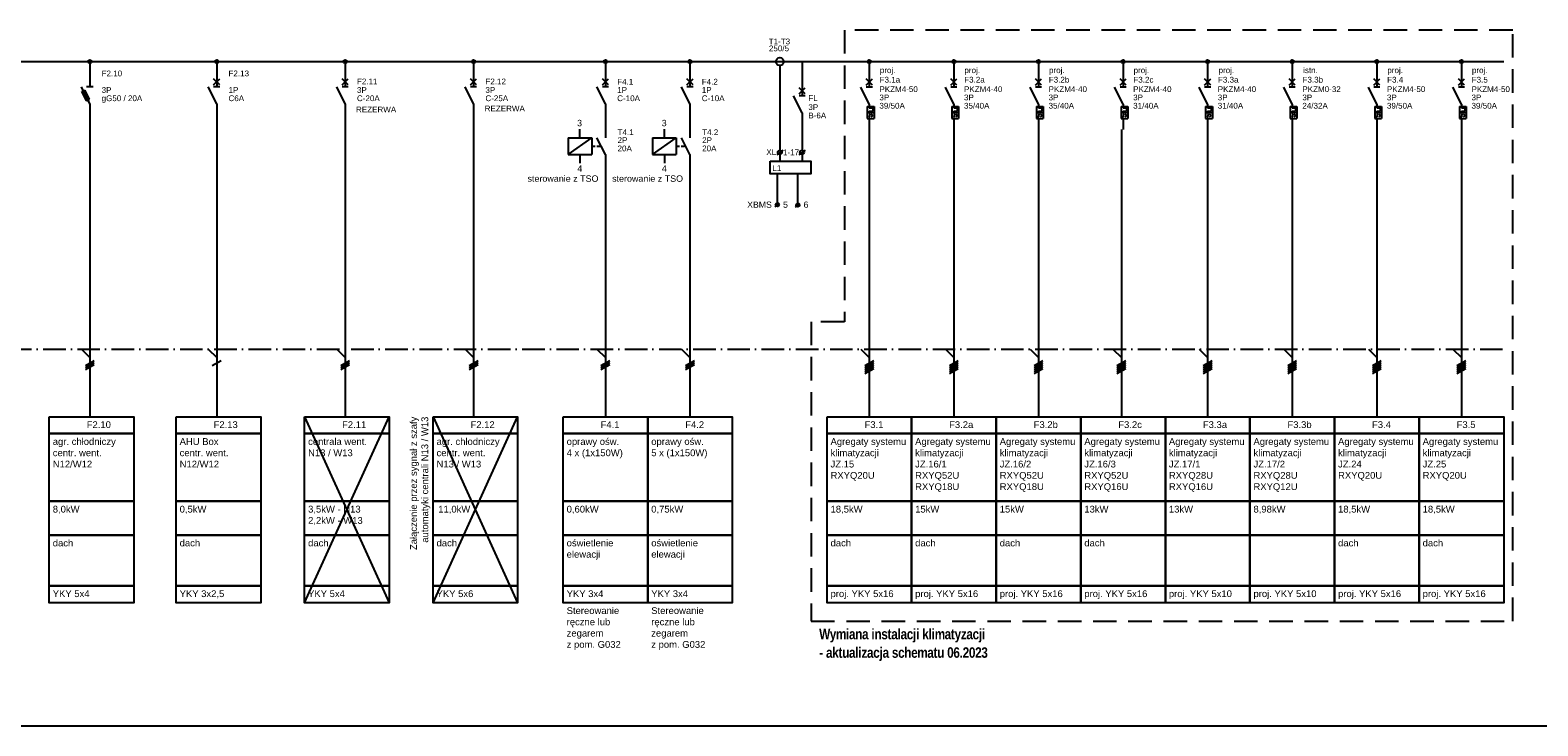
# Model space of a CAD drawing. Header units: centimetres. Extents: x -4250 to -484, y 169 to 6592.
# Tile 134 of 178: x -1840 to -1439, y 5296 to 5481. Entities that reach past the tile are written whole.
import ezdxf

# ---------------------------------------------------------------- set-up
doc = ezdxf.new("R2010")
doc.units = ezdxf.units.CM
for name, pattern in [('ACAD_ISO10W100', [18, 12, -3, 0, -3]), ('DASHED', [19.05, 12.7, -6.35]), ('DISCONTINU2', [0.375, 0.25, -0.125])]:
    doc.linetypes.add(name, pattern=pattern)
doc.layers.add('1', color=7, linetype='Continuous')
doc.layers.add('BMS', color=3, linetype='Continuous')
doc.styles.add('ARIAL', font='arial.ttf')
doc.styles.add('OPIS_LAYOUT', font='arial.ttf', dxfattribs={"width": 0.7})

msp = doc.modelspace()

# ---------------------------------------------------------------- linework, layer by layer
at = {"ltscale": 0.25}
for p, q in [((-1640.8621, 5472.0689), (-1640.8621, 5449.5076)), ((-1634.9489, 5473.125), (-1634.9489, 5464.0114)), ((-1634.9489, 5459.5114), (-1634.9489, 5449.5076)), ((-1640.0505, 5449.5743), (-1641.6975, 5448.3218)), ((-1640.8621, 5448.4065), (-1640.8621, 5446.6599)), ((-1634.1372, 5449.5743), (-1635.7843, 5448.3218)), ((-1634.9489, 5448.4065), (-1634.9489, 5446.6599))]:
    msp.add_line(p, q, dxfattribs=at)
at = {"color": 1, "ltscale": 0.25}
for p, q in [((-1642.1387, 5434.5009), (-1640.9582, 5435.5456)), ((-1636.6958, 5434.3932), (-1635.5152, 5435.4379))]:
    msp.add_line(p, q, dxfattribs=at)
at = {"color": 10, "linetype": 'DISCONTINU2', "ltscale": 25}
msp.add_lwpolyline([(-1623.6856, 5403.8901), (-1632.5349, 5403.8901), (-1632.5349, 5324.2114), (-1445.9018, 5324.2114), (-1445.9018, 5481.4945), (-1623.6856, 5481.4945), (-1623.6856, 5403.8901)], dxfattribs=at)
at = {"ltscale": 0.25}
msp.add_lwpolyline([(-1643.4592, 5446.6599), (-1632.6446, 5446.6599), (-1632.6446, 5443.2164), (-1643.4592, 5443.2164)], close=True, dxfattribs=at)
at = {"linetype": 'ACAD_ISO10W100', "ltscale": 0.5}
msp.add_lwpolyline([(-1946.0024, 5396.625), (-1448.3151, 5396.625)], dxfattribs=at)
at = {"color": 1}
for points in [[(-1835.2105, 5378.616), (-1812.7105, 5378.616), (-1812.7105, 5374.116), (-1835.2105, 5374.116), (-1835.2105, 5378.616)], [(-1801.4605, 5378.616), (-1778.9605, 5378.616), (-1778.9605, 5374.116), (-1801.4605, 5374.116), (-1801.4605, 5378.616)], [(-1835.2105, 5374.116), (-1812.7105, 5374.116), (-1812.7105, 5356.116), (-1835.2105, 5356.116), (-1835.2105, 5374.116)], [(-1801.4605, 5374.116), (-1778.9605, 5374.116), (-1778.9605, 5356.116), (-1801.4605, 5356.116), (-1801.4605, 5374.116)], [(-1835.2105, 5356.116), (-1812.7105, 5356.116), (-1812.7105, 5347.116), (-1835.2105, 5347.116), (-1835.2105, 5356.116)], [(-1801.4605, 5356.116), (-1778.9605, 5356.116), (-1778.9605, 5347.116), (-1801.4605, 5347.116), (-1801.4605, 5356.116)], [(-1835.2105, 5347.116), (-1812.7105, 5347.116), (-1812.7105, 5333.616), (-1835.2105, 5333.616), (-1835.2105, 5347.116)], [(-1801.4605, 5347.116), (-1778.9605, 5347.116), (-1778.9605, 5333.616), (-1801.4605, 5333.616), (-1801.4605, 5347.116)], [(-1835.2105, 5333.616), (-1812.7105, 5333.616), (-1812.7105, 5329.116), (-1835.2105, 5329.116), (-1835.2105, 5333.616)], [(-1801.4605, 5333.616), (-1778.9605, 5333.616), (-1778.9605, 5329.116), (-1801.4605, 5329.116), (-1801.4605, 5333.616)]]:
    msp.add_lwpolyline(points, dxfattribs=at)
at = {"color": 4}
for points in [[(-1767.2904, 5378.616), (-1744.7904, 5378.616), (-1744.7904, 5374.116), (-1767.2904, 5374.116), (-1767.2904, 5378.616)], [(-1733.1203, 5378.616), (-1710.6203, 5378.616), (-1710.6203, 5374.116), (-1733.1203, 5374.116), (-1733.1203, 5378.616)], [(-1698.5133, 5378.616), (-1676.0133, 5378.616), (-1676.0133, 5374.116), (-1698.5133, 5374.116), (-1698.5133, 5378.616)], [(-1676.0133, 5378.616), (-1653.5133, 5378.616), (-1653.5133, 5374.116), (-1676.0133, 5374.116), (-1676.0133, 5378.616)], [(-1628.3151, 5378.616), (-1605.8151, 5378.616), (-1605.8151, 5374.116), (-1628.3151, 5374.116), (-1628.3151, 5378.616)], [(-1605.8151, 5378.616), (-1583.3151, 5378.616), (-1583.3151, 5374.116), (-1605.8151, 5374.116), (-1605.8151, 5378.616)], [(-1583.3151, 5378.616), (-1560.8151, 5378.616), (-1560.8151, 5374.116), (-1583.3151, 5374.116), (-1583.3151, 5378.616)], [(-1560.8151, 5378.616), (-1538.3151, 5378.616), (-1538.3151, 5374.116), (-1560.8151, 5374.116), (-1560.8151, 5378.616)], [(-1538.3151, 5378.616), (-1515.8151, 5378.616), (-1515.8151, 5374.116), (-1538.3151, 5374.116), (-1538.3151, 5378.616)], [(-1515.8151, 5378.616), (-1493.3151, 5378.616), (-1493.3151, 5374.116), (-1515.8151, 5374.116), (-1515.8151, 5378.616)], [(-1493.3151, 5378.616), (-1470.8151, 5378.616), (-1470.8151, 5374.116), (-1493.3151, 5374.116), (-1493.3151, 5378.616)], [(-1470.8151, 5378.616), (-1448.3151, 5378.616), (-1448.3151, 5374.116), (-1470.8151, 5374.116), (-1470.8151, 5378.616)], [(-1767.2904, 5374.116), (-1744.7904, 5374.116), (-1744.7904, 5356.116), (-1767.2904, 5356.116), (-1767.2904, 5374.116)], [(-1733.1203, 5374.116), (-1710.6203, 5374.116), (-1710.6203, 5356.116), (-1733.1203, 5356.116), (-1733.1203, 5374.116)], [(-1698.5133, 5374.116), (-1676.0133, 5374.116), (-1676.0133, 5356.116), (-1698.5133, 5356.116), (-1698.5133, 5374.116)], [(-1676.0133, 5374.116), (-1653.5133, 5374.116), (-1653.5133, 5356.116), (-1676.0133, 5356.116), (-1676.0133, 5374.116)], [(-1628.3151, 5374.116), (-1605.8151, 5374.116), (-1605.8151, 5356.116), (-1628.3151, 5356.116), (-1628.3151, 5374.116)], [(-1605.8151, 5374.116), (-1583.3151, 5374.116), (-1583.3151, 5356.116), (-1605.8151, 5356.116), (-1605.8151, 5374.116)], [(-1605.8151, 5374.116), (-1583.3151, 5374.116), (-1583.3151, 5356.116), (-1605.8151, 5356.116), (-1605.8151, 5374.116)], [(-1583.3151, 5374.116), (-1560.8151, 5374.116), (-1560.8151, 5356.116), (-1583.3151, 5356.116), (-1583.3151, 5374.116)], [(-1583.3151, 5374.116), (-1560.8151, 5374.116), (-1560.8151, 5356.116), (-1583.3151, 5356.116), (-1583.3151, 5374.116)], [(-1560.8151, 5374.116), (-1538.3151, 5374.116), (-1538.3151, 5356.116), (-1560.8151, 5356.116), (-1560.8151, 5374.116)], [(-1560.8151, 5374.116), (-1538.3151, 5374.116), (-1538.3151, 5356.116), (-1560.8151, 5356.116), (-1560.8151, 5374.116)], [(-1538.3151, 5374.116), (-1515.8151, 5374.116), (-1515.8151, 5356.116), (-1538.3151, 5356.116), (-1538.3151, 5374.116)], [(-1515.8151, 5374.116), (-1493.3151, 5374.116), (-1493.3151, 5356.116), (-1515.8151, 5356.116), (-1515.8151, 5374.116)], [(-1493.3151, 5374.116), (-1470.8151, 5374.116), (-1470.8151, 5356.116), (-1493.3151, 5356.116), (-1493.3151, 5374.116)], [(-1470.8151, 5374.116), (-1448.3151, 5374.116), (-1448.3151, 5356.116), (-1470.8151, 5356.116), (-1470.8151, 5374.116)], [(-1767.2904, 5356.116), (-1744.7904, 5356.116), (-1744.7904, 5347.116), (-1767.2904, 5347.116), (-1767.2904, 5356.116)], [(-1733.1203, 5356.116), (-1710.6203, 5356.116), (-1710.6203, 5347.116), (-1733.1203, 5347.116), (-1733.1203, 5356.116)], [(-1698.5133, 5356.116), (-1676.0133, 5356.116), (-1676.0133, 5347.116), (-1698.5133, 5347.116), (-1698.5133, 5356.116)], [(-1676.0133, 5356.116), (-1653.5133, 5356.116), (-1653.5133, 5347.116), (-1676.0133, 5347.116), (-1676.0133, 5356.116)], [(-1628.3151, 5356.116), (-1605.8151, 5356.116), (-1605.8151, 5347.116), (-1628.3151, 5347.116), (-1628.3151, 5356.116)], [(-1605.8151, 5356.116), (-1583.3151, 5356.116), (-1583.3151, 5347.116), (-1605.8151, 5347.116), (-1605.8151, 5356.116)], [(-1605.8151, 5356.116), (-1583.3151, 5356.116), (-1583.3151, 5347.116), (-1605.8151, 5347.116), (-1605.8151, 5356.116)], [(-1583.3151, 5356.116), (-1560.8151, 5356.116), (-1560.8151, 5347.116), (-1583.3151, 5347.116), (-1583.3151, 5356.116)], [(-1583.3151, 5356.116), (-1560.8151, 5356.116), (-1560.8151, 5347.116), (-1583.3151, 5347.116), (-1583.3151, 5356.116)], [(-1560.8151, 5356.116), (-1538.3151, 5356.116), (-1538.3151, 5347.116), (-1560.8151, 5347.116), (-1560.8151, 5356.116)], [(-1560.8151, 5356.116), (-1538.3151, 5356.116), (-1538.3151, 5347.116), (-1560.8151, 5347.116), (-1560.8151, 5356.116)], [(-1538.3151, 5356.116), (-1515.8151, 5356.116), (-1515.8151, 5347.116), (-1538.3151, 5347.116), (-1538.3151, 5356.116)], [(-1515.8151, 5356.116), (-1493.3151, 5356.116), (-1493.3151, 5347.116), (-1515.8151, 5347.116), (-1515.8151, 5356.116)], [(-1493.3151, 5356.116), (-1470.8151, 5356.116), (-1470.8151, 5347.116), (-1493.3151, 5347.116), (-1493.3151, 5356.116)], [(-1470.8151, 5356.116), (-1448.3151, 5356.116), (-1448.3151, 5347.116), (-1470.8151, 5347.116), (-1470.8151, 5356.116)], [(-1767.2904, 5347.116), (-1744.7904, 5347.116), (-1744.7904, 5333.616), (-1767.2904, 5333.616), (-1767.2904, 5347.116)], [(-1733.1203, 5347.116), (-1710.6203, 5347.116), (-1710.6203, 5333.616), (-1733.1203, 5333.616), (-1733.1203, 5347.116)], [(-1698.5133, 5347.116), (-1676.0133, 5347.116), (-1676.0133, 5333.616), (-1698.5133, 5333.616), (-1698.5133, 5347.116)], [(-1676.0133, 5347.116), (-1653.5133, 5347.116), (-1653.5133, 5333.616), (-1676.0133, 5333.616), (-1676.0133, 5347.116)], [(-1628.3151, 5347.116), (-1605.8151, 5347.116), (-1605.8151, 5333.616), (-1628.3151, 5333.616), (-1628.3151, 5347.116)], [(-1605.8151, 5347.116), (-1583.3151, 5347.116), (-1583.3151, 5333.616), (-1605.8151, 5333.616), (-1605.8151, 5347.116)], [(-1605.8151, 5347.116), (-1583.3151, 5347.116), (-1583.3151, 5333.616), (-1605.8151, 5333.616), (-1605.8151, 5347.116)], [(-1583.3151, 5347.116), (-1560.8151, 5347.116), (-1560.8151, 5333.616), (-1583.3151, 5333.616), (-1583.3151, 5347.116)], [(-1583.3151, 5347.116), (-1560.8151, 5347.116), (-1560.8151, 5333.616), (-1583.3151, 5333.616), (-1583.3151, 5347.116)], [(-1560.8151, 5347.116), (-1538.3151, 5347.116), (-1538.3151, 5333.616), (-1560.8151, 5333.616), (-1560.8151, 5347.116)], [(-1560.8151, 5347.116), (-1538.3151, 5347.116), (-1538.3151, 5333.616), (-1560.8151, 5333.616), (-1560.8151, 5347.116)], [(-1538.3151, 5347.116), (-1515.8151, 5347.116), (-1515.8151, 5333.616), (-1538.3151, 5333.616), (-1538.3151, 5347.116)], [(-1515.8151, 5347.116), (-1493.3151, 5347.116), (-1493.3151, 5333.616), (-1515.8151, 5333.616), (-1515.8151, 5347.116)], [(-1493.3151, 5347.116), (-1470.8151, 5347.116), (-1470.8151, 5333.616), (-1493.3151, 5333.616), (-1493.3151, 5347.116)], [(-1470.8151, 5347.116), (-1448.3151, 5347.116), (-1448.3151, 5333.616), (-1470.8151, 5333.616), (-1470.8151, 5347.116)], [(-1767.2904, 5333.616), (-1744.7904, 5333.616), (-1744.7904, 5329.116), (-1767.2904, 5329.116), (-1767.2904, 5333.616)], [(-1733.1203, 5333.616), (-1710.6203, 5333.616), (-1710.6203, 5329.116), (-1733.1203, 5329.116), (-1733.1203, 5333.616)], [(-1698.5133, 5333.616), (-1676.0133, 5333.616), (-1676.0133, 5329.116), (-1698.5133, 5329.116), (-1698.5133, 5333.616)], [(-1676.0133, 5333.616), (-1653.5133, 5333.616), (-1653.5133, 5329.116), (-1676.0133, 5329.116), (-1676.0133, 5333.616)], [(-1628.3151, 5333.616), (-1605.8151, 5333.616), (-1605.8151, 5329.116), (-1628.3151, 5329.116), (-1628.3151, 5333.616)], [(-1605.8151, 5333.616), (-1583.3151, 5333.616), (-1583.3151, 5329.116), (-1605.8151, 5329.116), (-1605.8151, 5333.616)], [(-1605.8151, 5333.616), (-1583.3151, 5333.616), (-1583.3151, 5329.116), (-1605.8151, 5329.116), (-1605.8151, 5333.616)], [(-1583.3151, 5333.616), (-1560.8151, 5333.616), (-1560.8151, 5329.116), (-1583.3151, 5329.116), (-1583.3151, 5333.616)], [(-1583.3151, 5333.616), (-1560.8151, 5333.616), (-1560.8151, 5329.116), (-1583.3151, 5329.116), (-1583.3151, 5333.616)], [(-1560.8151, 5333.616), (-1538.3151, 5333.616), (-1538.3151, 5329.116), (-1560.8151, 5329.116), (-1560.8151, 5333.616)], [(-1560.8151, 5333.616), (-1538.3151, 5333.616), (-1538.3151, 5329.116), (-1560.8151, 5329.116), (-1560.8151, 5333.616)], [(-1538.3151, 5333.616), (-1515.8151, 5333.616), (-1515.8151, 5329.116), (-1538.3151, 5329.116), (-1538.3151, 5333.616)], [(-1515.8151, 5333.616), (-1493.3151, 5333.616), (-1493.3151, 5329.116), (-1515.8151, 5329.116), (-1515.8151, 5333.616)], [(-1493.3151, 5333.616), (-1470.8151, 5333.616), (-1470.8151, 5329.116), (-1493.3151, 5329.116), (-1493.3151, 5333.616)], [(-1470.8151, 5333.616), (-1448.3151, 5333.616), (-1448.3151, 5329.116), (-1470.8151, 5329.116), (-1470.8151, 5333.616)]]:
    msp.add_lwpolyline(points, dxfattribs=at)
at = {"ltscale": 0.25}
for centre, radius in [((-1640.8621, 5473.125), 1.056), ((-1640.8621, 5448.9571), 0.5506), ((-1634.9489, 5448.9571), 0.5506)]:
    msp.add_circle(centre, radius, dxfattribs=at)
at = {"color": 1, "ltscale": 0.25}
for centre in [(-1641.521, 5435.0475), (-1636.078, 5434.9398)]:
    msp.add_circle(centre, 0.4621, dxfattribs=at)
at = {"layer": '1'}
for p, q in [((-1943.8146, 5473.125), (-1448.3151, 5473.125)), ((-1756.4904, 5457.375), (-1756.4904, 5378.616)), ((-1722.3203, 5457.375), (-1722.3203, 5378.616)), ((-1617.0651, 5455.08), (-1617.0651, 5378.616)), ((-1594.5651, 5455.08), (-1594.5651, 5378.616)), ((-1572.0651, 5455.08), (-1572.0651, 5378.616)), ((-1550.0151, 5455.08), (-1550.0151, 5378.616)), ((-1527.0651, 5455.08), (-1527.0651, 5378.616)), ((-1504.5651, 5455.08), (-1504.5651, 5378.616)), ((-1482.0651, 5455.08), (-1482.0651, 5378.616)), ((-1459.5651, 5455.08), (-1459.5651, 5378.616)), ((-1687.2633, 5443.875), (-1687.2633, 5378.616)), ((-1664.7633, 5443.875), (-1664.7633, 5378.616)), ((-1758.7404, 5396.625), (-1756.4904, 5394.375)), ((-1724.5703, 5396.625), (-1722.3203, 5394.375)), ((-1689.5133, 5396.625), (-1687.2633, 5394.375)), ((-1667.0133, 5396.625), (-1664.7633, 5394.375)), ((-1619.3151, 5396.625), (-1617.0651, 5394.375)), ((-1596.8151, 5396.625), (-1594.5651, 5394.375)), ((-1574.3151, 5396.625), (-1572.0651, 5394.375)), ((-1552.2651, 5396.625), (-1550.0151, 5394.375)), ((-1529.3151, 5396.625), (-1527.0651, 5394.375)), ((-1506.8151, 5396.625), (-1504.5651, 5394.375)), ((-1484.3151, 5396.625), (-1482.0651, 5394.375)), ((-1461.8151, 5396.625), (-1459.5651, 5394.375)), ((-1757.6604, 5392.26), (-1755.3204, 5393.61)), ((-1757.6604, 5391.72), (-1755.3204, 5393.07)), ((-1757.6604, 5391.18), (-1755.3204, 5392.53)), ((-1723.4903, 5392.26), (-1721.1503, 5393.61)), ((-1723.4903, 5391.72), (-1721.1503, 5393.07)), ((-1723.4903, 5391.18), (-1721.1503, 5392.53)), ((-1688.4333, 5392.26), (-1686.0933, 5393.61)), ((-1688.4333, 5391.72), (-1686.0933, 5393.07)), ((-1688.4333, 5391.18), (-1686.0933, 5392.53)), ((-1665.9333, 5392.26), (-1663.5933, 5393.61)), ((-1665.9333, 5391.72), (-1663.5933, 5393.07)), ((-1665.9333, 5391.18), (-1663.5933, 5392.53)), ((-1618.2351, 5392.26), (-1615.8951, 5393.61)), ((-1618.2351, 5391.72), (-1615.8951, 5393.07)), ((-1618.2351, 5391.18), (-1615.8951, 5392.53)), ((-1618.2351, 5390.64), (-1615.8951, 5391.99)), ((-1618.2351, 5390.1), (-1615.8951, 5391.45)), ((-1595.7351, 5392.26), (-1593.3951, 5393.61)), ((-1595.7351, 5391.72), (-1593.3951, 5393.07)), ((-1595.7351, 5391.18), (-1593.3951, 5392.53)), ((-1595.7351, 5390.64), (-1593.3951, 5391.99)), ((-1595.7351, 5390.1), (-1593.3951, 5391.45)), ((-1573.2351, 5392.26), (-1570.8951, 5393.61)), ((-1573.2351, 5391.72), (-1570.8951, 5393.07)), ((-1573.2351, 5391.18), (-1570.8951, 5392.53)), ((-1573.2351, 5390.64), (-1570.8951, 5391.99)), ((-1573.2351, 5390.1), (-1570.8951, 5391.45)), ((-1551.1851, 5392.26), (-1548.8451, 5393.61)), ((-1551.1851, 5391.72), (-1548.8451, 5393.07)), ((-1551.1851, 5391.18), (-1548.8451, 5392.53)), ((-1551.1851, 5390.64), (-1548.8451, 5391.99)), ((-1551.1851, 5390.1), (-1548.8451, 5391.45)), ((-1528.2351, 5392.26), (-1525.8951, 5393.61)), ((-1528.2351, 5391.72), (-1525.8951, 5393.07)), ((-1528.2351, 5391.18), (-1525.8951, 5392.53)), ((-1528.2351, 5390.64), (-1525.8951, 5391.99)), ((-1528.2351, 5390.1), (-1525.8951, 5391.45)), ((-1505.7351, 5392.26), (-1503.3951, 5393.61)), ((-1505.7351, 5391.72), (-1503.3951, 5393.07)), ((-1505.7351, 5391.18), (-1503.3951, 5392.53)), ((-1505.7351, 5390.64), (-1503.3951, 5391.99)), ((-1505.7351, 5390.1), (-1503.3951, 5391.45)), ((-1483.2351, 5392.26), (-1480.8951, 5393.61)), ((-1483.2351, 5391.72), (-1480.8951, 5393.07)), ((-1483.2351, 5391.18), (-1480.8951, 5392.53)), ((-1483.2351, 5390.64), (-1480.8951, 5391.99)), ((-1483.2351, 5390.1), (-1480.8951, 5391.45)), ((-1460.7351, 5392.26), (-1458.3951, 5393.61)), ((-1460.7351, 5391.72), (-1458.3951, 5393.07)), ((-1460.7351, 5391.18), (-1458.3951, 5392.53)), ((-1460.7351, 5390.64), (-1458.3951, 5391.99)), ((-1460.7351, 5390.1), (-1458.3951, 5391.45)), ((-2478.7835, 5296.3289), (-1172.7846, 5296.3289))]:
    msp.add_line(p, q, dxfattribs=at)
at = {"layer": '1', "color": 1}
for p, q in [((-1824.4105, 5473.125), (-1824.4105, 5470.83)), ((-1824.4105, 5470.875), (-1824.4105, 5466.375)), ((-1790.6605, 5473.125), (-1790.6605, 5470.83)), ((-1790.6605, 5470.875), (-1790.6605, 5466.375)), ((-1824.4105, 5461.875), (-1826.6605, 5466.375)), ((-1823.5105, 5466.375), (-1825.3105, 5466.375)), ((-1790.6605, 5461.875), (-1792.9105, 5466.375)), ((-1791.4705, 5466.915), (-1789.8505, 5468.535)), ((-1789.8505, 5466.915), (-1791.4705, 5468.535)), ((-1789.8505, 5466.375), (-1791.4705, 5466.375)), ((-1826.5345, 5465.124), (-1825.7335, 5465.529)), ((-1825.3285, 5462.712), (-1826.5345, 5465.124)), ((-1824.5275, 5463.117), (-1825.7335, 5465.529)), ((-1825.3285, 5462.712), (-1824.5275, 5463.117)), ((-1824.4105, 5461.875), (-1824.4105, 5457.375)), ((-1790.6605, 5461.875), (-1790.6605, 5426.9955)), ((-1824.4105, 5457.375), (-1824.4105, 5422.4955)), ((-1790.6605, 5426.9955), (-1790.6605, 5422.4955)), ((-1824.4105, 5422.4955), (-1824.4105, 5378.616)), ((-1790.6605, 5422.4955), (-1790.6605, 5378.616)), ((-1826.6605, 5396.625), (-1824.4105, 5394.375)), ((-1792.9105, 5396.625), (-1790.6605, 5394.375)), ((-1825.5805, 5392.26), (-1823.2405, 5393.61)), ((-1825.5805, 5391.72), (-1823.2405, 5393.07)), ((-1825.5805, 5391.18), (-1823.2405, 5392.53)), ((-1791.8305, 5392.26), (-1789.4905, 5393.61))]:
    msp.add_line(p, q, dxfattribs=at)
at = {"layer": '1', "color": 3}
for p, q in [((-1756.4904, 5473.125), (-1756.4904, 5470.83)), ((-1756.4904, 5470.875), (-1756.4904, 5466.375)), ((-1722.3203, 5473.125), (-1722.3203, 5470.83)), ((-1722.3203, 5470.875), (-1722.3203, 5466.375)), ((-1687.2633, 5473.125), (-1687.2633, 5470.83)), ((-1687.2633, 5470.875), (-1687.2633, 5466.375)), ((-1664.7633, 5473.125), (-1664.7633, 5470.83)), ((-1664.7633, 5470.875), (-1664.7633, 5466.375)), ((-1756.4904, 5461.875), (-1758.7404, 5466.375)), ((-1755.6804, 5466.915), (-1757.3004, 5468.535)), ((-1757.3004, 5466.915), (-1755.6804, 5468.535)), ((-1755.6804, 5466.375), (-1757.3004, 5466.375)), ((-1722.3203, 5461.875), (-1724.5703, 5466.375)), ((-1721.5103, 5466.915), (-1723.1303, 5468.535)), ((-1723.1303, 5466.915), (-1721.5103, 5468.535)), ((-1721.5103, 5466.375), (-1723.1303, 5466.375)), ((-1687.2633, 5461.875), (-1689.5133, 5466.375)), ((-1686.4533, 5466.915), (-1688.0733, 5468.535)), ((-1688.0733, 5466.915), (-1686.4533, 5468.535)), ((-1686.4533, 5466.375), (-1688.0733, 5466.375)), ((-1664.7633, 5461.875), (-1667.0133, 5466.375)), ((-1663.9533, 5466.915), (-1665.5733, 5468.535)), ((-1665.5733, 5466.915), (-1663.9533, 5468.535)), ((-1663.9533, 5466.375), (-1665.5733, 5466.375)), ((-1634.9489, 5459.5114), (-1637.1989, 5464.0114)), ((-1634.1389, 5464.5514), (-1635.7589, 5466.1714)), ((-1635.7589, 5464.5514), (-1634.1389, 5466.1714)), ((-1634.1389, 5464.0114), (-1635.7589, 5464.0114)), ((-1756.4904, 5461.875), (-1756.4904, 5457.375)), ((-1722.3203, 5461.875), (-1722.3203, 5457.375)), ((-1687.2633, 5461.875), (-1687.2633, 5457.375)), ((-1687.2633, 5461.875), (-1687.2633, 5457.375)), ((-1664.7633, 5461.875), (-1664.7633, 5457.375)), ((-1664.7633, 5461.875), (-1664.7633, 5457.375)), ((-1687.2633, 5457.375), (-1687.2633, 5452.875)), ((-1664.7633, 5457.375), (-1664.7633, 5452.875))]:
    msp.add_line(p, q, dxfattribs=at)
at = {"layer": '1', "color": 4}
for p, q in [((-1617.0651, 5473.125), (-1617.0651, 5470.83)), ((-1617.0651, 5470.83), (-1617.0651, 5466.33)), ((-1594.5651, 5473.125), (-1594.5651, 5470.83)), ((-1594.5651, 5470.83), (-1594.5651, 5466.33)), ((-1572.0651, 5473.125), (-1572.0651, 5470.83)), ((-1572.0651, 5470.83), (-1572.0651, 5466.33)), ((-1549.5651, 5473.125), (-1549.5651, 5470.83)), ((-1549.5651, 5470.83), (-1549.5651, 5466.33)), ((-1527.0651, 5473.125), (-1527.0651, 5470.83)), ((-1527.0651, 5470.83), (-1527.0651, 5466.33)), ((-1504.5651, 5473.125), (-1504.5651, 5470.83)), ((-1504.5651, 5470.83), (-1504.5651, 5466.33)), ((-1482.0651, 5473.125), (-1482.0651, 5470.83)), ((-1482.0651, 5470.83), (-1482.0651, 5466.33)), ((-1459.5651, 5473.125), (-1459.5651, 5470.83)), ((-1459.5651, 5470.83), (-1459.5651, 5466.33)), ((-1616.2551, 5466.87), (-1617.8751, 5468.49)), ((-1617.8751, 5466.87), (-1616.2551, 5468.49)), ((-1593.7551, 5466.87), (-1595.3751, 5468.49)), ((-1595.3751, 5466.87), (-1593.7551, 5468.49)), ((-1571.2551, 5466.87), (-1572.8751, 5468.49)), ((-1572.8751, 5466.87), (-1571.2551, 5468.49)), ((-1548.7551, 5466.87), (-1550.3751, 5468.49)), ((-1550.3751, 5466.87), (-1548.7551, 5468.49)), ((-1526.2551, 5466.87), (-1527.8751, 5468.49)), ((-1527.8751, 5466.87), (-1526.2551, 5468.49)), ((-1503.7551, 5466.87), (-1505.3751, 5468.49)), ((-1505.3751, 5466.87), (-1503.7551, 5468.49)), ((-1481.2551, 5466.87), (-1482.8751, 5468.49)), ((-1482.8751, 5466.87), (-1481.2551, 5468.49)), ((-1458.7551, 5466.87), (-1460.3751, 5468.49)), ((-1460.3751, 5466.87), (-1458.7551, 5468.49)), ((-1617.0651, 5461.83), (-1619.3151, 5466.33)), ((-1616.2551, 5466.33), (-1617.8751, 5466.33)), ((-1594.5651, 5461.83), (-1596.8151, 5466.33)), ((-1593.7551, 5466.33), (-1595.3751, 5466.33)), ((-1572.0651, 5461.83), (-1574.3151, 5466.33)), ((-1571.2551, 5466.33), (-1572.8751, 5466.33)), ((-1549.5651, 5461.83), (-1551.8151, 5466.33)), ((-1548.7551, 5466.33), (-1550.3751, 5466.33)), ((-1527.0651, 5461.83), (-1529.3151, 5466.33)), ((-1526.2551, 5466.33), (-1527.8751, 5466.33)), ((-1504.5651, 5461.83), (-1506.8151, 5466.33)), ((-1503.7551, 5466.33), (-1505.3751, 5466.33)), ((-1482.0651, 5461.83), (-1484.3151, 5466.33)), ((-1481.2551, 5466.33), (-1482.8751, 5466.33)), ((-1459.5651, 5461.83), (-1461.8151, 5466.33)), ((-1458.7551, 5466.33), (-1460.3751, 5466.33)), ((-1617.6051, 5461.2), (-1617.6051, 5457.96)), ((-1617.6051, 5461.2), (-1615.8051, 5461.2)), ((-1617.6051, 5459.58), (-1615.8051, 5459.58)), ((-1617.2001, 5458.41), (-1616.9301, 5458.41)), ((-1617.0651, 5461.83), (-1617.0651, 5460.84)), ((-1617.0651, 5460.84), (-1616.1651, 5460.84)), ((-1617.0651, 5459.94), (-1617.0651, 5459.58)), ((-1617.0651, 5459.94), (-1616.1651, 5459.94)), ((-1616.9391, 5459.13), (-1617.0651, 5458.41)), ((-1617.0651, 5459.13), (-1616.8041, 5459.13)), ((-1616.6241, 5459.13), (-1616.0841, 5458.77)), ((-1616.0841, 5458.77), (-1616.6241, 5458.41)), ((-1616.1651, 5460.84), (-1616.1651, 5459.94)), ((-1615.8051, 5461.2), (-1615.8051, 5457.96)), ((-1595.1051, 5461.2), (-1595.1051, 5457.96)), ((-1595.1051, 5461.2), (-1593.3051, 5461.2)), ((-1595.1051, 5459.58), (-1593.3051, 5459.58)), ((-1594.7001, 5458.41), (-1594.4301, 5458.41)), ((-1594.5651, 5461.83), (-1594.5651, 5460.84)), ((-1594.5651, 5460.84), (-1593.6651, 5460.84)), ((-1594.5651, 5459.94), (-1594.5651, 5459.58)), ((-1594.5651, 5459.94), (-1593.6651, 5459.94)), ((-1594.4391, 5459.13), (-1594.5651, 5458.41)), ((-1594.5651, 5459.13), (-1594.3041, 5459.13)), ((-1594.1241, 5459.13), (-1593.5841, 5458.77)), ((-1593.5841, 5458.77), (-1594.1241, 5458.41)), ((-1593.6651, 5460.84), (-1593.6651, 5459.94)), ((-1593.3051, 5461.2), (-1593.3051, 5457.96)), ((-1572.6051, 5461.2), (-1572.6051, 5457.96)), ((-1572.6051, 5461.2), (-1570.8051, 5461.2)), ((-1572.6051, 5459.58), (-1570.8051, 5459.58)), ((-1572.2001, 5458.41), (-1571.9301, 5458.41)), ((-1572.0651, 5461.83), (-1572.0651, 5460.84)), ((-1572.0651, 5460.84), (-1571.1651, 5460.84)), ((-1572.0651, 5459.94), (-1572.0651, 5459.58)), ((-1572.0651, 5459.94), (-1571.1651, 5459.94)), ((-1571.9391, 5459.13), (-1572.0651, 5458.41)), ((-1572.0651, 5459.13), (-1571.8041, 5459.13)), ((-1571.6241, 5459.13), (-1571.0841, 5458.77)), ((-1571.0841, 5458.77), (-1571.6241, 5458.41)), ((-1571.1651, 5460.84), (-1571.1651, 5459.94)), ((-1570.8051, 5461.2), (-1570.8051, 5457.96)), ((-1550.1051, 5461.2), (-1550.1051, 5457.96)), ((-1550.1051, 5461.2), (-1548.3051, 5461.2)), ((-1550.1051, 5459.58), (-1548.3051, 5459.58)), ((-1549.7001, 5458.41), (-1549.4301, 5458.41)), ((-1549.5651, 5461.83), (-1549.5651, 5460.84)), ((-1549.5651, 5460.84), (-1548.6651, 5460.84)), ((-1549.5651, 5459.94), (-1549.5651, 5459.58)), ((-1549.5651, 5459.94), (-1548.6651, 5459.94)), ((-1549.4391, 5459.13), (-1549.5651, 5458.41)), ((-1549.5651, 5459.13), (-1549.3041, 5459.13)), ((-1549.1241, 5459.13), (-1548.5841, 5458.77)), ((-1548.5841, 5458.77), (-1549.1241, 5458.41)), ((-1548.6651, 5460.84), (-1548.6651, 5459.94)), ((-1548.3051, 5461.2), (-1548.3051, 5457.96)), ((-1527.6051, 5461.2), (-1527.6051, 5457.96)), ((-1527.6051, 5461.2), (-1525.8051, 5461.2)), ((-1527.6051, 5459.58), (-1525.8051, 5459.58)), ((-1527.2001, 5458.41), (-1526.9301, 5458.41)), ((-1527.0651, 5461.83), (-1527.0651, 5460.84)), ((-1527.0651, 5460.84), (-1526.1651, 5460.84)), ((-1527.0651, 5459.94), (-1527.0651, 5459.58)), ((-1527.0651, 5459.94), (-1526.1651, 5459.94)), ((-1526.9391, 5459.13), (-1527.0651, 5458.41)), ((-1527.0651, 5459.13), (-1526.8041, 5459.13)), ((-1526.6241, 5459.13), (-1526.0841, 5458.77)), ((-1526.0841, 5458.77), (-1526.6241, 5458.41)), ((-1526.1651, 5460.84), (-1526.1651, 5459.94)), ((-1525.8051, 5461.2), (-1525.8051, 5457.96)), ((-1505.1051, 5461.2), (-1505.1051, 5457.96)), ((-1505.1051, 5461.2), (-1503.3051, 5461.2)), ((-1505.1051, 5459.58), (-1503.3051, 5459.58)), ((-1504.7001, 5458.41), (-1504.4301, 5458.41)), ((-1504.5651, 5461.83), (-1504.5651, 5460.84)), ((-1504.5651, 5460.84), (-1503.6651, 5460.84)), ((-1504.5651, 5459.94), (-1504.5651, 5459.58)), ((-1504.5651, 5459.94), (-1503.6651, 5459.94)), ((-1504.4391, 5459.13), (-1504.5651, 5458.41)), ((-1504.5651, 5459.13), (-1504.3041, 5459.13)), ((-1504.1241, 5459.13), (-1503.5841, 5458.77)), ((-1503.5841, 5458.77), (-1504.1241, 5458.41)), ((-1503.6651, 5460.84), (-1503.6651, 5459.94)), ((-1503.3051, 5461.2), (-1503.3051, 5457.96)), ((-1482.6051, 5461.2), (-1482.6051, 5457.96)), ((-1482.6051, 5461.2), (-1480.8051, 5461.2)), ((-1482.6051, 5459.58), (-1480.8051, 5459.58)), ((-1482.2001, 5458.41), (-1481.9301, 5458.41)), ((-1482.0651, 5461.83), (-1482.0651, 5460.84)), ((-1482.0651, 5460.84), (-1481.1651, 5460.84)), ((-1482.0651, 5459.94), (-1482.0651, 5459.58)), ((-1482.0651, 5459.94), (-1481.1651, 5459.94)), ((-1481.9391, 5459.13), (-1482.0651, 5458.41)), ((-1482.0651, 5459.13), (-1481.8041, 5459.13)), ((-1481.6241, 5459.13), (-1481.0841, 5458.77)), ((-1481.0841, 5458.77), (-1481.6241, 5458.41)), ((-1481.1651, 5460.84), (-1481.1651, 5459.94)), ((-1480.8051, 5461.2), (-1480.8051, 5457.96)), ((-1460.1051, 5461.2), (-1460.1051, 5457.96)), ((-1460.1051, 5461.2), (-1458.3051, 5461.2)), ((-1460.1051, 5459.58), (-1458.3051, 5459.58)), ((-1459.7001, 5458.41), (-1459.4301, 5458.41)), ((-1459.5651, 5461.83), (-1459.5651, 5460.84)), ((-1459.5651, 5460.84), (-1458.6651, 5460.84)), ((-1459.5651, 5459.94), (-1459.5651, 5459.58)), ((-1459.5651, 5459.94), (-1458.6651, 5459.94)), ((-1459.4391, 5459.13), (-1459.5651, 5458.41)), ((-1459.5651, 5459.13), (-1459.3041, 5459.13)), ((-1459.1241, 5459.13), (-1458.5841, 5458.77)), ((-1458.5841, 5458.77), (-1459.1241, 5458.41)), ((-1458.6651, 5460.84), (-1458.6651, 5459.94)), ((-1458.3051, 5461.2), (-1458.3051, 5457.96)), ((-1617.6051, 5457.96), (-1615.8051, 5457.96)), ((-1617.0651, 5457.96), (-1617.0651, 5457.33)), ((-1617.0651, 5457.375), (-1617.0651, 5455.08)), ((-1617.0651, 5455.08), (-1617.0651, 5455.08)), ((-1595.1051, 5457.96), (-1593.3051, 5457.96)), ((-1594.5651, 5457.96), (-1594.5651, 5457.33)), ((-1594.5651, 5457.375), (-1594.5651, 5455.08)), ((-1594.5651, 5455.08), (-1594.5651, 5455.08)), ((-1572.6051, 5457.96), (-1570.8051, 5457.96)), ((-1572.0651, 5457.96), (-1572.0651, 5457.33)), ((-1572.0651, 5457.375), (-1572.0651, 5455.08)), ((-1572.0651, 5455.08), (-1572.0651, 5455.08)), ((-1550.1051, 5457.96), (-1548.3051, 5457.96)), ((-1549.5651, 5457.96), (-1549.5651, 5457.33)), ((-1549.5651, 5457.375), (-1549.5651, 5455.08)), ((-1549.5651, 5455.08), (-1549.5651, 5455.08)), ((-1527.6051, 5457.96), (-1525.8051, 5457.96)), ((-1527.0651, 5457.96), (-1527.0651, 5457.33)), ((-1527.0651, 5457.375), (-1527.0651, 5455.08)), ((-1527.0651, 5455.08), (-1527.0651, 5455.08)), ((-1505.1051, 5457.96), (-1503.3051, 5457.96)), ((-1504.5651, 5457.96), (-1504.5651, 5457.33)), ((-1504.5651, 5457.375), (-1504.5651, 5455.08)), ((-1504.5651, 5455.08), (-1504.5651, 5455.08)), ((-1482.6051, 5457.96), (-1480.8051, 5457.96)), ((-1482.0651, 5457.96), (-1482.0651, 5457.33)), ((-1482.0651, 5457.375), (-1482.0651, 5455.08)), ((-1482.0651, 5455.08), (-1482.0651, 5455.08)), ((-1460.1051, 5457.96), (-1458.3051, 5457.96)), ((-1459.5651, 5457.96), (-1459.5651, 5457.33)), ((-1459.5651, 5457.375), (-1459.5651, 5455.08)), ((-1459.5651, 5455.08), (-1459.5651, 5455.08)), ((-1767.2904, 5329.116), (-1744.7904, 5378.616)), ((-1767.2904, 5378.616), (-1744.7904, 5329.116)), ((-1733.1203, 5378.616), (-1710.6203, 5329.116)), ((-1733.1203, 5329.116), (-1710.6203, 5378.616))]:
    msp.add_line(p, q, dxfattribs=at)
at = {"layer": '1', "color": 42}
for p, q in [((-1694.0583, 5452.875), (-1694.0583, 5455.125)), ((-1671.5583, 5452.875), (-1671.5583, 5455.125)), ((-1697.2083, 5452.875), (-1690.9083, 5452.875)), ((-1697.2083, 5452.875), (-1697.2083, 5448.375)), ((-1690.9083, 5452.875), (-1690.9083, 5448.375)), ((-1687.2633, 5448.375), (-1689.5133, 5452.875)), ((-1674.7083, 5452.875), (-1668.4083, 5452.875)), ((-1674.7083, 5452.875), (-1674.7083, 5448.375)), ((-1668.4083, 5452.875), (-1668.4083, 5448.375)), ((-1664.7633, 5448.375), (-1667.0133, 5452.875)), ((-1697.2083, 5448.375), (-1690.9083, 5448.375)), ((-1694.0583, 5448.375), (-1694.0583, 5446.125)), ((-1687.2633, 5448.375), (-1687.2633, 5443.875)), ((-1674.7083, 5448.375), (-1668.4083, 5448.375)), ((-1671.5583, 5448.375), (-1671.5583, 5446.125)), ((-1664.7633, 5448.375), (-1664.7633, 5443.875))]:
    msp.add_line(p, q, dxfattribs=at)
for points in [[(-1697.2083, 5448.375), (-1690.9083, 5452.875)], [(-1674.7083, 5448.375), (-1668.4083, 5452.875)]]:
    msp.add_lwpolyline(points, dxfattribs=at)
at = {"layer": '1', "color": 42, "linetype": 'DASHED', "ltscale": 0.07}
msp.add_lwpolyline([(-1690.9083, 5450.625), (-1688.3883, 5450.625)], dxfattribs=at)
at = {"layer": '1', "color": 2, "linetype": 'DASHED', "ltscale": 0.07}
msp.add_lwpolyline([(-1668.4083, 5450.625), (-1665.8883, 5450.625)], dxfattribs=at)
at = {"layer": '1', "color": 4}
for centre in [(-1617.0651, 5473.125), (-1594.5651, 5473.125), (-1572.0651, 5473.125), (-1549.5651, 5473.125), (-1527.0651, 5473.125), (-1504.5651, 5473.125), (-1482.0651, 5473.125), (-1459.5651, 5473.125)]:
    msp.add_circle(centre, 0.45, dxfattribs=at)
at = {"layer": 'BMS'}
for p, q in [((-1641.521, 5435.5097), (-1641.521, 5443.2164)), ((-1636.078, 5435.402), (-1636.078, 5443.2164))]:
    msp.add_line(p, q, dxfattribs=at)
at = {"layer": 'Defpoints', "color": 1, "linetype": 'Continuous'}
for centre in [(-1824.4105, 5473.125), (-1790.6605, 5473.125)]:
    msp.add_circle(centre, 0.45, dxfattribs=at)
at = {"layer": 'Defpoints', "color": 3, "linetype": 'Continuous'}
for centre in [(-1756.4904, 5473.125), (-1722.3203, 5473.125), (-1687.2633, 5473.125), (-1664.7633, 5473.125)]:
    msp.add_circle(centre, 0.45, dxfattribs=at)

# ---------------------------------------------------------------- texts
at = {"color": 1, "style": 'ARIAL'}
for s, p in [('F2.10', (-1825.2295, 5375.601)), ('F2.13', (-1791.4795, 5375.601))]:
    msp.add_text(s, height=1.8, dxfattribs=at).set_placement(p)
at = {"color": 4, "style": 'ARIAL'}
for s, p in [('F2.11', (-1757.3094, 5375.601)), ('F2.12', (-1723.1393, 5375.601)), ('F4.1', (-1688.5323, 5375.601)), ('F4.2', (-1666.0323, 5375.601)), ('F3.1', (-1618.3341, 5375.601)), ('F3.2a', (-1595.8341, 5375.601)), ('F3.2b', (-1573.3341, 5375.601)), ('F3.2c', (-1550.8341, 5375.601)), ('F3.3a', (-1528.3341, 5375.601)), ('F3.3b', (-1505.8341, 5375.601)), ('F3.4', (-1483.3341, 5375.601)), ('F3.5', (-1460.8341, 5375.601))]:
    msp.add_text(s, height=1.8, dxfattribs=at).set_placement(p)
at = {"color": 4, "linetype": 'Continuous', "insert": (-1736.531, 5378.616), "char_height": 1.8, "width": 36.6399, "attachment_point": 6, "rotation": 90, "style": 'ARIAL'}
msp.add_mtext('{\\fArial|b0|i0|c238|p34;Załączenie przez sygnał z szafy automatyki centrali N13 / W13}', dxfattribs=at)
at = {"color": 1, "linetype": 'Continuous', "char_height": 1.8, "width": 27.81648, "attachment_point": 1, "style": 'ARIAL'}
for s, insert in [('agr. chłodniczy\\Pcentr. went.\\PN12/W12', (-1834.2655, 5372.901)), ('AHU Box\\Pcentr. went.\\PN12/W12', (-1800.5155, 5372.901)), ('8,0kW', (-1834.2655, 5354.901)), ('0,5kW', (-1800.5155, 5354.901)), ('{\\fArial|b0|i0|c238|p34;dach}', (-1834.2655, 5345.901)), ('{\\fArial|b0|i0|c238|p34;dach}', (-1800.5155, 5345.901)), ('YKY 5x4', (-1834.2655, 5332.401)), ('YKY 3x2,5', (-1800.5155, 5332.401))]:
    msp.add_mtext(s, dxfattribs=dict(at, insert=insert))
at = {"color": 4, "linetype": 'Continuous', "char_height": 1.8, "width": 27.81648, "attachment_point": 1, "style": 'ARIAL'}
for s, insert in [('{\\fArial|b0|i0|c238|p34;centrala went.\\PN13 / W13}', (-1766.3454, 5372.901)), ('{\\fArial|b0|i0|c238|p34;agr. chłodniczy \\Pcentr. went.\\PN13 / W13}', (-1732.1753, 5372.901)), ('{\\fArial|b0|i0|c238|p34;oprawy ośw.\\P4 x (1x150W)}', (-1697.5683, 5372.901)), ('{\\fArial|b0|i0|c238|p34;oprawy ośw.\\P5 x (1x150W)}', (-1675.0683, 5372.901)), ('Agregaty systemu klimatyzacji\\PJZ.15\\PRXYQ20U ', (-1627.3701, 5372.901)), ('Agregaty systemu klimatyzacji\\PJZ.16/1\\PRXYQ52U\\PRXYQ18U', (-1604.8701, 5372.901)), ('Agregaty systemu klimatyzacji\\PJZ.16/2\\PRXYQ52U\\PRXYQ18U', (-1582.3701, 5372.901)), ('Agregaty systemu klimatyzacji\\PJZ.16/3\\PRXYQ52U\\PRXYQ16U', (-1559.8701, 5372.901)), ('Agregaty systemu klimatyzacji\\PJZ.17/1\\PRXYQ28U\\PRXYQ16U', (-1537.3701, 5372.901)), ('Agregaty systemu klimatyzacji\\PJZ.17/2\\PRXYQ28U\\PRXYQ12U', (-1514.8701, 5372.901)), ('Agregaty systemu klimatyzacji\\PJZ.24\\PRXYQ20U ', (-1492.3701, 5372.901)), ('Agregaty systemu klimatyzacji\\PJZ.25\\PRXYQ20U ', (-1469.8701, 5372.901)), ('{\\fArial|b0|i0|c238|p34;3,5kW - N13\\P2,2kW - W13}', (-1766.3454, 5354.901)), ('{\\fArial|b0|i0|c238|p34;11,0kW}', (-1731.7253, 5354.901)), ('{\\fArial|b0|i0|c238|p34;0,60kW}', (-1697.5683, 5354.901)), ('{\\fArial|b0|i0|c238|p34;0,75kW}', (-1675.0683, 5354.901)), ('18,5kW', (-1627.3701, 5354.901)), ('15kW', (-1604.8701, 5354.901)), ('15kW', (-1582.3701, 5354.901)), ('13kW', (-1559.8701, 5354.901)), ('13kW', (-1537.3701, 5354.901)), ('8,98kW', (-1514.8701, 5354.901)), ('18,5kW', (-1492.3701, 5354.901)), ('18,5kW', (-1469.8701, 5354.901)), ('{\\fArial|b0|i0|c238|p34;dach}', (-1766.3454, 5345.901)), ('{\\fArial|b0|i0|c238|p34;dach}', (-1732.1753, 5345.901)), ('{\\fArial|b0|i0|c238|p34;oświetlenie\\Pelewacji}', (-1697.5683, 5345.901)), ('{\\fArial|b0|i0|c238|p34;oświetlenie\\Pelewacji}', (-1675.0683, 5345.901)), ('{\\fArial|b0|i0|c238|p34;dach}', (-1627.3701, 5345.901)), ('{\\fArial|b0|i0|c238|p34;dach}', (-1604.8701, 5345.901)), ('{\\fArial|b0|i0|c238|p34;dach}', (-1582.3701, 5345.901)), ('{\\fArial|b0|i0|c238|p34;dach}', (-1559.8701, 5345.901)), ('{\\fArial|b0|i0|c238|p34;dach}', (-1492.3701, 5345.901)), ('{\\fArial|b0|i0|c238|p34;dach}', (-1469.8701, 5345.901)), ('{\\fArial|b0|i0|c238|p34;YKY 5x4}', (-1766.3454, 5332.401)), ('{\\fArial|b0|i0|c238|p34;YKY 5x6}', (-1732.1753, 5332.401)), ('{\\fArial|b0|i0|c238|p34;YKY 3x4}', (-1697.5683, 5332.401)), ('{\\fArial|b0|i0|c238|p34;YKY 3x4}', (-1675.0683, 5332.401)), ('proj. YKY 5x16', (-1627.3701, 5332.401)), ('proj. YKY 5x16', (-1604.8701, 5332.401)), ('proj. YKY 5x16', (-1582.3701, 5332.401)), ('proj. YKY 5x16', (-1559.8701, 5332.401)), ('proj. YKY 5x10', (-1537.3701, 5332.401)), ('proj. YKY 5x10', (-1514.8701, 5332.401)), ('proj. YKY 5x16', (-1492.3701, 5332.401)), ('proj. YKY 5x16', (-1469.8701, 5332.401)), ('\\fArial|b0|i0|c238|p34;Stereowanie\\Pręczne lub\\Pzegarem\\Pz pom. G032', (-1697.5683, 5327.901)), ('\\fArial|b0|i0|c238|p34;Stereowanie\\Pręczne lub\\Pzegarem\\Pz pom. G032', (-1675.0683, 5327.901))]:
    msp.add_mtext(s, dxfattribs=dict(at, insert=insert))
at = {"char_height": 2.8, "width": 97.718184, "attachment_point": 4, "style": 'OPIS_LAYOUT'}
for s, insert in [('{\\fArial|b1|i0|c238|p34;\\W0.8;\\T0.95;Wymiana instalacji klimatyzacji }', (-1630.389, 5320.3428)), ('{\\fArial|b1|i0|c238|p34;\\W0.8;\\T0.95;- aktualizacja schematu 06.2023}', (-1630.389, 5315.4211))]:
    msp.add_mtext(s, dxfattribs=dict(at, insert=insert))
at = {"layer": '1', "style": 'ARIAL'}
for s, p in [('T1-T3', (-1643.8163, 5477.7257)), ('250/5', (-1643.7631, 5475.8748)), ('XL', (-1644.4622, 5448.2726)), ('1-17', (-1640.0143, 5448.2115)), ('L1', (-1642.84, 5444.0085))]:
    msp.add_text(s, height=1.53, dxfattribs=at).set_placement(p)
at = {"layer": '1', "color": 1, "style": 'ARIAL'}
for s, height, p in [('F2.10', 1.53, (-1821.2695, 5469.21)), ('F2.13', 1.53, (-1787.5195, 5469.21)), ('3P', 1.53, (-1821.2695, 5464.8)), ('gG50 / 20A', 1.53, (-1821.2695, 5462.595)), ('C6A', 1.53, (-1787.5195, 5462.595)), ('1P', 1.53, (-1787.5195, 5464.8)), ('5', 1.6551, (-1639.9979, 5434.2158)), ('6', 1.6551, (-1634.549, 5434.2158))]:
    msp.add_text(s, height=height, dxfattribs=at).set_placement(p)
at = {"layer": '1', "color": 4, "style": 'ARIAL'}
for s, p in [('proj.', (-1614.2616, 5470.0548)), ('proj.', (-1591.7616, 5470.0548)), ('proj.', (-1591.7616, 5470.0548)), ('proj.', (-1569.2616, 5470.0548)), ('proj.', (-1546.7616, 5470.0548)), ('proj.', (-1524.1623, 5470.0548)), ('istn.', (-1501.6668, 5470.0548)), ('proj.', (-1479.2616, 5470.0548)), ('proj.', (-1456.7616, 5470.0548)), ('PKZM4-50', (-1614.3721, 5465.0168)), ('F3.1a', (-1614.3169, 5467.5358)), ('PKZM4-40', (-1591.8721, 5465.0168)), ('F3.2a', (-1591.8169, 5467.5358)), ('PKZM4-40', (-1569.3721, 5465.0168)), ('F3.2b', (-1569.3169, 5467.5358)), ('PKZM4-40', (-1546.8721, 5465.0168)), ('F3.2c', (-1546.8169, 5467.5358)), ('PKZM4-40', (-1524.3721, 5465.0168)), ('F3.3a', (-1524.3169, 5467.5358)), ('PKZM0-32', (-1501.8721, 5465.0168)), ('F3.3b', (-1501.8169, 5467.5358)), ('PKZM4-50', (-1479.3721, 5465.0168)), ('F3.4', (-1479.3169, 5467.5358)), ('PKZM4-50', (-1456.8721, 5465.0168)), ('F3.5', (-1456.8169, 5467.5358)), ('3P', (-1614.3721, 5462.8118)), ('3P', (-1591.8721, 5462.8118)), ('3P', (-1569.3721, 5462.8118)), ('3P', (-1546.8721, 5462.8118)), ('3P', (-1524.3721, 5462.8118)), ('3P', (-1501.8721, 5462.8118)), ('3P', (-1479.3721, 5462.8118)), ('3P', (-1456.8721, 5462.8118)), ('39/50A', (-1614.3721, 5460.6068)), ('35/40A', (-1591.8721, 5460.6068)), ('35/40A', (-1569.3721, 5460.6068)), ('31/40A', (-1546.8721, 5460.6068)), ('31/40A', (-1524.3721, 5460.6068)), ('24/32A', (-1501.8721, 5460.6068)), ('39/50A', (-1479.3721, 5460.6068)), ('39/50A', (-1456.8721, 5460.6068))]:
    msp.add_text(s, height=1.53, dxfattribs=at).set_placement(p)
at = {"layer": '1', "color": 3, "style": 'ARIAL'}
for s, p in [('F2.11', (-1753.3494, 5467.0711)), ('F2.12', (-1719.1793, 5467.0711)), ('F4.1', (-1684.1223, 5467.0019)), ('F4.2', (-1661.6223, 5467.0019)), ('3P', (-1753.3494, 5464.8)), ('C-20A', (-1753.3494, 5462.595)), ('3P', (-1719.1793, 5464.8)), ('C-25A', (-1719.1793, 5462.595)), ('C-10A', (-1684.1223, 5462.595)), ('1P', (-1684.1223, 5464.8)), ('C-10A', (-1661.6223, 5462.595)), ('1P', (-1661.6223, 5464.8)), ('FL', (-1633.2739, 5462.6668)), ('REZERWA', (-1753.5967, 5459.6143)), ('REZERWA', (-1719.3681, 5459.8588)), ('3P', (-1633.2739, 5460.2273)), ('B-6A', (-1633.2739, 5458.0223))]:
    msp.add_text(s, height=1.53, dxfattribs=at).set_placement(p)
at = {"layer": '1', "color": 42, "style": 'ARIAL'}
for s, height, p in [('3', 1.7, (-1694.7956, 5455.9131)), ('T4.1', 1.53, (-1684.0215, 5453.5537)), ('3', 1.7, (-1672.2956, 5455.9131)), ('T4.2', 1.53, (-1661.5215, 5453.5537)), ('2P', 1.53, (-1684.0215, 5451.4533)), ('20A', 1.53, (-1684.0215, 5449.2483)), ('2P', 1.53, (-1661.5215, 5451.4533)), ('20A', 1.53, (-1661.5215, 5449.2483)), ('sterowanie z TSO', 1.7, (-1707.9773, 5441.1349)), ('4', 1.7, (-1694.7282, 5443.8282)), ('sterowanie z TSO', 1.7, (-1685.4773, 5441.1349)), ('4', 1.7, (-1672.2282, 5443.8282))]:
    msp.add_text(s, height=height, dxfattribs=at).set_placement(p)
at = {"layer": 'BMS', "style": 'ARIAL'}
msp.add_text('XBMS', height=1.65506, dxfattribs=at).set_placement((-1649.5474, 5434.2158))

doc.saveas('drawing.dxf')
